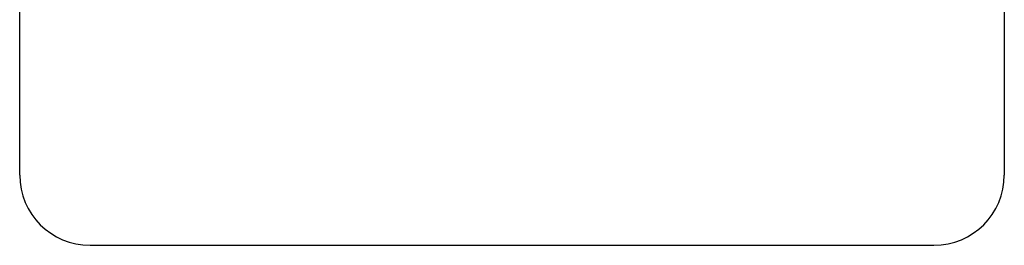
# Model space of a CAD drawing. Header units: inches. Extents: x 4.2 to 80.3, y 5.9 to 52.3.
# Tile 42 of 72: x 17.6 to 22.1, y 37.3 to 38.3. Entities that reach past the tile are written whole.
import ezdxf

# ---------------------------------------------------------------- set-up
doc = ezdxf.new("R2010")
doc.units = ezdxf.units.IN
doc.header["$LTSCALE"] = 5.125904
doc.header["$MEASUREMENT"] = 0
doc.layers.add('Visible Edges(ANSI)', color=7, linetype='Continuous', lineweight=25)

msp = doc.modelspace()

# ---------------------------------------------------------------- linework, layer by layer
at = {"layer": 'Visible Edges(ANSI)'}
for p, q in [((17.5888, 37.5867), (17.5888, 39.5164)), ((22.0914, 39.5164), (22.0914, 37.5867)), ((21.7698, 37.265), (17.9104, 37.265))]:
    msp.add_line(p, q, dxfattribs=at)
for centre, start, end in [((17.9104, 37.5867), 180, 270), ((21.7698, 37.5867), 270, 0)]:
    msp.add_arc(centre, 0.3216, start, end, dxfattribs=at)

doc.saveas('drawing.dxf')
